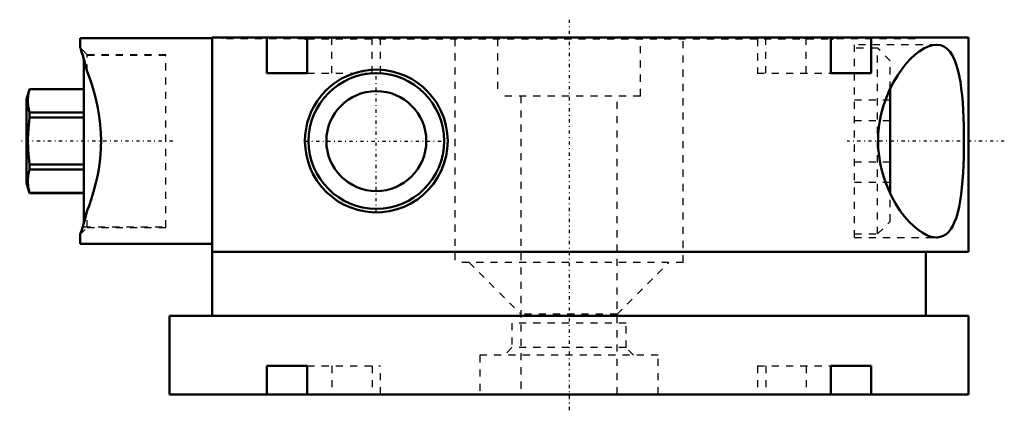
# Model space of a CAD drawing. Header units: millimetres. Extents: x -77 to 61, y -2 to 52.
import ezdxf

# ---------------------------------------------------------------- set-up
doc = ezdxf.new("R2010")
doc.units = ezdxf.units.MM
doc.linetypes.add('Center', pattern=[1.5, 0.45, -0.5, 0.05, -0.5])
doc.linetypes.add('Dashed', pattern=[2, 1, -1])
for name, color, linetype, lineweight in [('AM_0', 7, 'Continuous', 50), ('AM_7', 7, 'Center', 25), ('AM_9', 6, 'Dashed', 25)]:
    doc.layers.add(name, color=color, linetype=linetype, lineweight=lineweight)

msp = doc.modelspace()

# ---------------------------------------------------------------- linework, layer by layer
at = {"layer": 'AM_0'}
for p, q in [((-68.5, 49.9), (-68.5, 48.59)), ((-68.5, 49.9), (-50, 49.9)), ((-50, 50), (-37.01, 50)), ((-50, 50), (-50, 11)), ((-42.33, 45), (-42.33, 50)), ((-37.01, 50), (-37.01, 49.8)), ((-37.01, 49.8), (-36.67, 49.8)), ((-37, 50), (-37, 49.8)), ((37, 50), (-37, 50)), ((-36.67, 50), (-36.67, 45)), ((36.67, 45), (36.67, 50)), ((36.67, 49.8), (37.01, 49.8)), ((37, 49.8), (37, 50)), ((37.01, 50), (56, 50)), ((37.01, 49.8), (37.01, 50)), ((42.33, 50), (42.33, 45)), ((56, 20), (56, 50)), ((-68, 23.98), (-68, 47.02)), ((-36.67, 45), (-42.33, 45)), ((42.33, 45), (36.67, 45)), ((-75.62, 42.78), (-76, 41.35)), ((-68, 42.78), (-75.62, 42.78)), ((-75.62, 42.77), (-75.62, 42.78)), ((45, 28.15), (45, 42.84)), ((-68, 42.77), (-75.62, 42.77)), ((-76, 29.65), (-76, 41.35)), ((-75.62, 39.49), (-68, 39.49)), ((-75.62, 38.78), (-75.62, 39.49)), ((-68, 38.78), (-75.62, 38.78)), ((-75.62, 31.51), (-75.62, 32.22)), ((-75.62, 32.22), (-68, 32.22)), ((-68, 31.51), (-75.62, 31.51)), ((-76, 29.65), (-75.62, 28.22)), ((-75.62, 28.23), (-68, 28.23)), ((-75.62, 28.22), (-75.62, 28.23)), ((-75.62, 28.22), (-68, 28.22)), ((-68.5, 22.41), (-68.5, 21.1)), ((-68.5, 21.1), (-50, 21.1)), ((56, 20), (-50, 20)), ((50, 11), (50, 20)), ((56, 11), (-56, 11)), ((-56, 11), (-56, 0)), ((56, 0), (56, 11)), ((-42.33, 4), (-42.33, 0)), ((-36.67, 4), (-42.33, 4)), ((-36.67, 0), (-36.67, 4)), ((36.67, 4), (36.67, 0)), ((42.33, 4), (36.67, 4)), ((42.33, 0), (42.33, 4)), ((56, 0), (-56, 0))]:
    msp.add_line(p, q, dxfattribs=at)
for points in [[(-67.5, 45.22), (-67.64, 45.75), (-67.78, 46.24), (-67.91, 46.71), (-68.04, 47.13), (-68.15, 47.51), (-68.26, 47.84), (-68.35, 48.13), (-68.42, 48.35), (-68.47, 48.5), (-68.49, 48.58), (-68.5, 48.6)], [(43.31, 35.5), (43.34, 36.47), (43.43, 37.44), (43.57, 38.39), (43.75, 39.31), (44.08, 40.49), (44.47, 41.62), (44.92, 42.67), (45.47, 43.75), (46.06, 44.74), (46.69, 45.63), (47.27, 46.36), (47.87, 47), (48.47, 47.57), (49.06, 48.04), (49.71, 48.46), (50.34, 48.76), (50.95, 48.94), (51.5, 49)], [(51.5, 49), (51.52, 49), (52.04, 48.93), (52.53, 48.75), (52.98, 48.43), (53.39, 48), (53.71, 47.51), (54.01, 46.91), (54.27, 46.23), (54.5, 45.46), (54.68, 44.66), (54.84, 43.8), (54.97, 42.87), (55.08, 41.89), (55.17, 40.89), (55.24, 39.84), (55.29, 38.77), (55.32, 37.67), (55.34, 36.56), (55.35, 35.44), (55.34, 34.31), (55.32, 33.2), (55.28, 32.11), (55.23, 31.03), (55.16, 29.98), (55.07, 28.98), (54.96, 28.03), (54.82, 27.12), (54.67, 26.28), (54.49, 25.5), (54.28, 24.8), (54.04, 24.17), (53.78, 23.61), (53.49, 23.14), (53.16, 22.74), (52.81, 22.43), (52.43, 22.2), (52.02, 22.06), (51.57, 22), (51.5, 22)], [(-67.5, 25.78), (-67.26, 26.44), (-67.01, 27.16), (-66.76, 27.94), (-66.52, 28.77), (-66.29, 29.66), (-66.08, 30.6), (-65.9, 31.58), (-65.75, 32.59), (-65.66, 33.58), (-65.6, 34.58), (-65.58, 35.59), (-65.6, 36.6), (-65.69, 37.8), (-65.83, 38.98), (-66.02, 40.12), (-66.26, 41.24), (-66.54, 42.29), (-66.82, 43.27), (-67.05, 43.97), (-67.28, 44.62), (-67.5, 45.22)], [(-17, 35.5), (-17.06, 34.43), (-17.23, 33.36), (-17.52, 32.33), (-17.91, 31.33), (-18.41, 30.39), (-18.99, 29.51), (-19.67, 28.7), (-20.43, 27.97), (-21.24, 27.32), (-22.15, 26.76), (-23.1, 26.29), (-24.07, 25.94), (-25.14, 25.67), (-26.22, 25.53), (-27.3, 25.5), (-28.47, 25.61), (-29.62, 25.85), (-30.72, 26.22), (-31.59, 26.62), (-32.42, 27.1), (-33.21, 27.67), (-33.95, 28.31), (-34.68, 29.09), (-35.33, 29.96), (-35.89, 30.92), (-36.27, 31.74), (-36.57, 32.61), (-36.8, 33.52), (-36.94, 34.46), (-37, 35.42), (-36.96, 36.38), (-36.85, 37.22), (-36.67, 38.05), (-36.43, 38.84), (-36.11, 39.63), (-35.73, 40.38), (-35.29, 41.09), (-34.76, 41.81), (-34.16, 42.48), (-33.52, 43.08), (-32.84, 43.62), (-31.86, 44.24), (-30.81, 44.74), (-29.72, 45.12), (-28.76, 45.34), (-27.77, 45.47), (-26.77, 45.5), (-25.76, 45.42), (-24.79, 45.25), (-23.83, 44.98), (-22.89, 44.62), (-21.98, 44.15), (-21.22, 43.66), (-20.49, 43.09), (-19.82, 42.46), (-19.2, 41.76), (-18.54, 40.84), (-17.99, 39.84), (-17.55, 38.78), (-17.25, 37.71), (-17.06, 36.61), (-17, 35.5)], [(-75.62, 42.77), (-75.77, 41.96), (-75.83, 41.14), (-75.77, 40.32), (-75.62, 39.49)], [(-75.62, 38.78), (-75.76, 37.27), (-75.82, 35.76), (-75.79, 34.23), (-75.67, 32.7), (-75.62, 32.22)], [(51.5, 22), (51.08, 22.03), (50.58, 22.15), (50.06, 22.36), (49.48, 22.68), (48.88, 23.1), (48.27, 23.6), (47.67, 24.2), (47.02, 24.94), (46.38, 25.79), (45.77, 26.73), (45.2, 27.76), (44.8, 28.6), (44.43, 29.49), (44.11, 30.42), (43.83, 31.39), (43.61, 32.38), (43.45, 33.41), (43.34, 34.45), (43.31, 35.5)], [(-75.62, 31.51), (-75.77, 30.7), (-75.83, 29.88), (-75.77, 29.06), (-75.62, 28.23)], [(-68.5, 22.4), (-68.5, 22.4), (-68.48, 22.46), (-68.45, 22.57), (-68.39, 22.73), (-68.32, 22.94), (-68.24, 23.21), (-68.14, 23.54), (-68.03, 23.9), (-67.9, 24.33), (-67.77, 24.79), (-67.64, 25.27), (-67.5, 25.78)]]:
    msp.add_lwpolyline(points, dxfattribs=at)
for radius in [9.5, 7]:
    msp.add_circle((-27, 35.5), radius, dxfattribs=at)
at = {"layer": 'AM_7'}
for p, q in [((0, 52.5), (0, -2.5)), ((-27, 25.52), (-27, 45.48)), ((-55.52, 35.5), (-76.97, 35.5)), ((-36.98, 35.5), (-17.02, 35.5)), ((61, 35.5), (39, 35.5))]:
    msp.add_line(p, q, dxfattribs=at)
at = {"layer": 'AM_9'}
for p, q in [((-48.5, 50), (-48.5, 49.8)), ((-37.01, 49.8), (-48.5, 49.8)), ((-36.67, 49.8), (36.67, 49.8)), ((-33.23, 45), (-33.23, 49.8)), ((-33, 50), (-33, 49.8)), ((-31.35, 49.8), (-31.35, 50)), ((-27.58, 45), (-27.58, 49.8)), ((-26.41, 45), (-26.41, 49.8)), ((-16, 49.8), (-16, 18.5)), ((-10, 49.8), (-10, 41.8)), ((-9.1, 49.8), (-9.1, 50)), ((-6.46, 50), (-6.46, 49.8)), ((-5.79, 50), (-5.79, 49.8)), ((5.79, 49.8), (5.79, 50)), ((6.46, 49.8), (6.46, 50)), ((9.1, 50), (9.1, 49.8)), ((10, 41.8), (10, 49.8)), ((16, 18.5), (16, 49.8)), ((26.41, 49.8), (26.41, 45)), ((27.58, 45), (27.58, 49.8)), ((31.35, 50), (31.35, 49.8)), ((33, 49.8), (33, 50)), ((33.23, 45), (33.23, 49.8)), ((48.5, 49.8), (37.01, 49.8)), ((48.5, 49.8), (48.5, 50)), ((-67.5, 47.6), (-68.5, 48.6)), ((40, 22), (40, 49)), ((51.56, 49), (40, 49)), ((43.25, 48.5), (40, 48.5)), ((45, 46.75), (43.25, 48.5)), ((43.25, 22.5), (43.25, 48.5)), ((51.5, 49), (51.41, 49)), ((-68, 47.02), (-68, 47.5)), ((-56.5, 47.5), (-68, 47.5)), ((-67.5, 45.22), (-67.5, 47.6)), ((-56.5, 47.6), (-67.5, 47.6)), ((-56.5, 23.4), (-56.5, 47.6)), ((45, 42.84), (45, 46.75)), ((-36.67, 45), (-26.41, 45)), ((26.41, 45), (36.67, 45)), ((10, 41.8), (-10, 41.8)), ((-6.75, 41.8), (-6.75, 0)), ((6.75, 0), (6.75, 41.8)), ((40, 41.27), (45, 41.27)), ((40, 38.39), (45, 38.39)), ((43.32, 35.95), (43.32, 35.08)), ((55.35, 35.5), (55.35, 35.95)), ((40, 32.61), (45, 32.61)), ((40, 29.73), (45, 29.73)), ((45, 24.25), (45, 28.15)), ((-67.5, 23.4), (-67.5, 25.78)), ((-68, 23.5), (-68, 23.98)), ((-68, 23.5), (-56.5, 23.5)), ((43.25, 22.5), (45, 24.25)), ((-68.5, 22.4), (-67.5, 23.4)), ((-67.5, 23.4), (-56.5, 23.4)), ((40, 22.5), (43.25, 22.5)), ((40, 22), (51.5, 22)), ((51.36, 22), (51.5, 22)), ((16, 18.5), (-16, 18.5)), ((-14, 18.5), (-6.75, 11.25)), ((6.75, 11.25), (14, 18.5)), ((6.75, 11.25), (-6.75, 11.25)), ((8, 10), (-8, 10)), ((-8, 10), (-8, 6.56)), ((8, 6.56), (8, 10)), ((-8, 6.56), (-9.06, 5.5)), ((8, 6.56), (-8, 6.56)), ((9.06, 5.5), (8, 6.56)), ((12.5, 5.5), (-12.5, 5.5)), ((-12.5, 5.5), (-12.5, 0)), ((12.5, 0), (12.5, 5.5)), ((-36.67, 4), (-26.41, 4)), ((-33.23, 4), (-33.23, 0)), ((-27.58, 4), (-27.58, 0)), ((-26.41, 0), (-26.41, 4)), ((26.41, 4), (26.41, 0)), ((26.41, 4), (36.67, 4)), ((27.58, 4), (27.58, 0)), ((33.23, 4), (33.23, 0))]:
    msp.add_line(p, q, dxfattribs=at)

doc.saveas('drawing.dxf')
